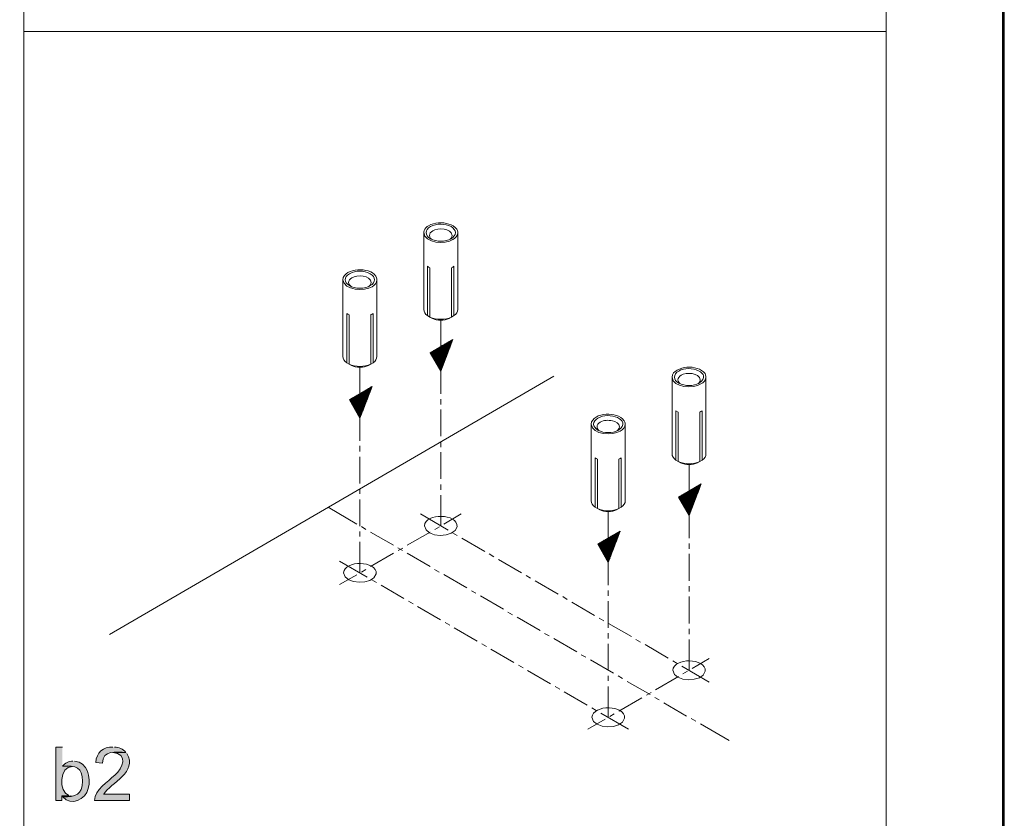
# Model space of a CAD drawing. Header units: inches. Extents: x 1352 to 2050, y -1711 to -1289.
# Tile 76 of 256: x 1535 to 1648, y -1504 to -1413. Entities that reach past the tile are written whole.
import ezdxf

# ---------------------------------------------------------------- set-up
doc = ezdxf.new("R2010")
doc.units = ezdxf.units.IN
doc.header["$MEASUREMENT"] = 0
doc.layers.add('图层 1', color=7, linetype='Continuous')

# ---------------------------------------------------------------- blocks, each defined once
blk = doc.blocks.new('block 4')
at = {"layer": '图层 1', "lineweight": 0}
blk.add_lwpolyline([(1352.2, -1289.05), (1647.55, -1289.05), (1647.55, -1711.07), (1352.2, -1711.07), (1352.2, -1289.05)], dxfattribs=at)
blk = doc.blocks.new('block 5')
at = {"layer": '图层 1', "true_color": 0x221814}
h = blk.add_hatch(color=250, dxfattribs=at)
edge = h.paths.add_edge_path()
edge.add_spline(control_points=[(1539.96, -1496.3), (1539.96, -1496.3), (1539.2, -1496.3), (1539.2, -1496.3), (1539.2, -1496.3), (1539.2, -1502.4), (1539.2, -1502.4), (1539.2, -1502.4), (1539.9, -1502.4), (1539.9, -1502.4), (1539.9, -1502.4), (1539.9, -1501.85), (1539.9, -1501.85), (1539.9, -1501.85), (1540.69, -1501.82), (1540.69, -1501.82), (1539.49, -1501.42), (1539.61, -1498.45), (1541.09, -1498.5), (1541.09, -1498.5), (1539.96, -1498.48), (1539.96, -1498.48)], knot_values=[0, 0, 0, 0, 0.352778, 0.352778, 0.352778, 0.705556, 0.705556, 0.705556, 1.058333, 1.058333, 1.058333, 1.411111, 1.411111, 1.411111, 1.763889, 1.763889, 1.763889, 2.116667, 2.116667, 2.116667, 2.469444, 2.469444, 2.469444, 2.469444], degree=3, periodic=0)
edge.add_line((1539.96, -1498.48), (1539.96, -1496.3))
h = blk.add_hatch(color=250, dxfattribs=at)
edge = h.paths.add_edge_path()
edge.add_spline(control_points=[(1547.21, -1496.89), (1547.21, -1496.89), (1545.7, -1496.89), (1545.7, -1496.89), (1547.43, -1497.06), (1546.94, -1498.7), (1545.93, -1499.48), (1545.15, -1500.27), (1543.62, -1501.13), (1543.62, -1502.4), (1543.62, -1502.4), (1547.61, -1502.4), (1547.61, -1502.4), (1547.61, -1502.4), (1547.61, -1501.68), (1547.61, -1501.68), (1547.61, -1501.68), (1544.65, -1501.68), (1544.65, -1501.68), (1544.65, -1501.68), (1544.67, -1501.68), (1544.67, -1501.68), (1545.5, -1500.34), (1548.58, -1499.14), (1547.32, -1497.02)], knot_values=[0, 0, 0, 0, 0.352778, 0.352778, 0.352778, 0.705556, 0.705556, 0.705556, 1.058333, 1.058333, 1.058333, 1.411111, 1.411111, 1.411111, 1.763889, 1.763889, 1.763889, 2.116667, 2.116667, 2.116667, 2.469444, 2.469444, 2.469444, 2.822222, 2.822222, 2.822222, 2.822222], degree=3, periodic=0)
edge.add_line((1547.32, -1497.02), (1547.21, -1496.89))
h = blk.add_hatch(color=250, dxfattribs=at)
edge = h.paths.add_edge_path()
edge.add_spline(control_points=[(1545.72, -1496.28), (1544.61, -1496.27), (1543.85, -1496.89), (1543.76, -1498.04), (1543.76, -1498.04), (1544.52, -1498.12), (1544.52, -1498.12), (1544.59, -1496.53), (1546.06, -1496.92), (1547.21, -1496.89), (1546.9, -1496.5), (1546.39, -1496.32), (1545.91, -1496.28)], knot_values=[0, 0, 0, 0, 0.352778, 0.352778, 0.352778, 0.705556, 0.705556, 0.705556, 1.058333, 1.058333, 1.058333, 1.411111, 1.411111, 1.411111, 1.411111], degree=3, periodic=0)
edge.add_line((1545.91, -1496.28), (1545.72, -1496.28))
h = blk.add_hatch(color=250, dxfattribs=at)
edge = h.paths.add_edge_path()
edge.add_spline(control_points=[(1541.16, -1497.89), (1540.69, -1497.87), (1540.23, -1498.11), (1539.96, -1498.48), (1541.5, -1498.34), (1542.23, -1498.6), (1542.25, -1500.19), (1542.2, -1501.75), (1541.48, -1501.99), (1540, -1501.97), (1540.92, -1503.08), (1542.63, -1502.3), (1542.9, -1501.02), (1543.23, -1499.77), (1542.85, -1498.01), (1541.33, -1497.89)], knot_values=[0, 0, 0, 0, 0.352778, 0.352778, 0.352778, 0.705556, 0.705556, 0.705556, 1.058333, 1.058333, 1.058333, 1.411111, 1.411111, 1.411111, 1.763889, 1.763889, 1.763889, 1.763889], degree=3, periodic=0)
edge.add_line((1541.33, -1497.89), (1541.16, -1497.89))
blk.add_hatch(color=250, dxfattribs=at).paths.add_polyline_path([(1540.7, -1501.82), (1539.9, -1501.85), (1540, -1501.97), (1541.05, -1501.89), (1541.01, -1501.89), (1540.84, -1501.87)])
at = {"layer": '图层 1', "lineweight": 0}
for points in [[(1352.2, -1289.05), (1647.55, -1289.05), (1647.55, -1711.07), (1352.2, -1711.07), (1352.2, -1289.05)], [(1540.7, -1501.82), (1539.9, -1501.85), (1540, -1501.97), (1541.05, -1501.89), (1541.01, -1501.89), (1540.84, -1501.87)]]:
    blk.add_lwpolyline(points, dxfattribs=at)
at = {"layer": '图层 1', "color": 250, "lineweight": 18, "true_color": 0x221814}
for points in [[(1535.55, -1323.39), (1535.55, -1505.76)], [(1535.55, -1414.58), (1634.07, -1414.58)], [(1581.79, -1436.76), (1581.62, -1436.86), (1581.48, -1437.01), (1581.35, -1437.16), (1581.27, -1437.31), (1581.25, -1437.48), (1581.22, -1437.54)], [(1582.25, -1437.33), (1582.11, -1437.46), (1581.98, -1437.58), (1581.92, -1437.71), (1581.9, -1437.86)], [(1581.22, -1446.33), (1581.22, -1437.54)], [(1581.9, -1437.86), (1581.92, -1438.01), (1581.98, -1438.16), (1582.11, -1438.28), (1582.15, -1438.3)], [(1584.46, -1437.86), (1584.44, -1438.01), (1584.36, -1438.16), (1584.25, -1438.28), (1584.19, -1438.3)], [(1584.36, -1438.24), (1584.38, -1438.24)], [(1581.67, -1441.39), (1581.79, -1441.48), (1581.94, -1441.56)], [(1581.67, -1447.02), (1581.67, -1441.39)], [(1581.94, -1447.19), (1581.94, -1441.56)], [(1584.4, -1441.56), (1584.48, -1441.52), (1584.55, -1441.48)], [(1584.4, -1447.19), (1584.4, -1441.56)], [(1584.55, -1441.48), (1584.67, -1441.39)], [(1584.67, -1447.02), (1584.67, -1441.39)], [(1572, -1451.68), (1572, -1442.92)], [(1573.03, -1442.71), (1572.88, -1442.81), (1572.75, -1442.94), (1572.67, -1443.09), (1572.65, -1443.24)], [(1572.65, -1443.24), (1572.67, -1443.38), (1572.75, -1443.51), (1572.92, -1443.68)], [(1575.23, -1443.24), (1575.19, -1443.38), (1575.13, -1443.51), (1574.96, -1443.68)], [(1575.11, -1443.6), (1575.13, -1443.6)], [(1581.22, -1446.33), (1581.27, -1446.52), (1581.35, -1446.71), (1581.48, -1446.88), (1581.67, -1447.02)], [(1584.67, -1447.02), (1584.86, -1446.88), (1585.01, -1446.71), (1585.09, -1446.52), (1585.11, -1446.33)], [(1572.44, -1446.77), (1572.56, -1446.85), (1572.71, -1446.92)], [(1572.44, -1452.4), (1572.44, -1446.77)], [(1572.71, -1452.57), (1572.71, -1446.92)], [(1575.17, -1446.92), (1575.23, -1446.9), (1575.32, -1446.85)], [(1575.17, -1452.57), (1575.17, -1446.92)], [(1575.32, -1446.85), (1575.44, -1446.77)], [(1575.44, -1452.4), (1575.44, -1446.77)], [(1581.67, -1447.02), (1581.94, -1447.19), (1582.21, -1447.34)], [(1583.18, -1451.07), (1583.18, -1447.53)], [(1584.13, -1447.34), (1584.4, -1447.19), (1584.67, -1447.02)], [(1581.98, -1451.26), (1583.18, -1453.35), (1584.55, -1449.75), (1581.98, -1451.26)], [(1582.36, -1451.93), (1584.48, -1449.8)], [(1582.38, -1451.98), (1583.18, -1451.19), (1584.52, -1449.82)], [(1582.07, -1451.43), (1582.57, -1450.92)], [(1582.09, -1451.47), (1582.72, -1450.83)], [(1582.11, -1451.51), (1582.88, -1450.73)], [(1582.13, -1451.55), (1583.03, -1450.64)], [(1582.17, -1451.6), (1583.18, -1450.58), (1583.2, -1450.54)], [(1582.19, -1451.64), (1583.18, -1450.64), (1583.35, -1450.45)], [(1582.21, -1451.68), (1583.52, -1450.37)], [(1582.23, -1451.72), (1583.68, -1450.26)], [(1582.25, -1451.77), (1583.18, -1450.86), (1583.83, -1450.18)], [(1582.3, -1451.81), (1584, -1450.09)], [(1582.32, -1451.85), (1583.18, -1450.98), (1584.15, -1449.99)], [(1582.34, -1451.89), (1584.31, -1449.9)], [(1582.4, -1452.02), (1583.18, -1451.26), (1584.48, -1449.92)], [(1582.44, -1452.06), (1583.18, -1451.32), (1584.44, -1450.03)], [(1582.46, -1452.1), (1583.18, -1451.38), (1584.4, -1450.14)], [(1582.49, -1452.15), (1584.36, -1450.26)], [(1582.51, -1452.19), (1583.18, -1451.53), (1584.31, -1450.37)], [(1582.53, -1452.23), (1583.18, -1451.6), (1584.27, -1450.47)], [(1582.55, -1452.27), (1583.18, -1451.66), (1584.23, -1450.58)], [(1582.59, -1452.32), (1584.19, -1450.71)], [(1582.61, -1452.36), (1584.15, -1450.81)], [(1582.63, -1452.4), (1583.18, -1451.87), (1584.1, -1450.92)], [(1572, -1451.68), (1572.02, -1451.87), (1572.1, -1452.06), (1572.25, -1452.25), (1572.44, -1452.4)], [(1575.44, -1452.4), (1575.63, -1452.25), (1575.76, -1452.06), (1575.84, -1451.87), (1575.88, -1451.68)], [(1581.98, -1451.3), (1582.09, -1451.19)], [(1582.02, -1451.34), (1582.23, -1451.11)], [(1582.04, -1451.38), (1582.4, -1451)], [(1582.65, -1452.44), (1583.18, -1451.93), (1584.06, -1451.02)], [(1582.67, -1452.49), (1583.18, -1452), (1584.02, -1451.13)], [(1582.7, -1452.53), (1583.18, -1452.06), (1583.98, -1451.26)], [(1582.74, -1452.57), (1583.94, -1451.36)], [(1582.76, -1452.61), (1583.18, -1452.21), (1583.89, -1451.47)], [(1582.78, -1452.68), (1583.18, -1452.27), (1583.85, -1451.57)], [(1582.8, -1452.72), (1583.81, -1451.7)], [(1582.82, -1452.76), (1583.77, -1451.81)], [(1582.84, -1452.8), (1583.73, -1451.91)], [(1582.88, -1452.84), (1583.18, -1452.55), (1583.68, -1452.02)], [(1583.18, -1452.27), (1583.18, -1451.68)], [(1572.71, -1452.55), (1572.44, -1452.4)], [(1572.71, -1452.57), (1572.98, -1452.72)], [(1573.93, -1456.44), (1573.93, -1452.91)], [(1574.9, -1452.72), (1575.17, -1452.57)], [(1575.44, -1452.4), (1575.17, -1452.55)], [(1582.91, -1452.89), (1583.64, -1452.15)], [(1582.93, -1452.93), (1583.6, -1452.25)], [(1582.95, -1452.97), (1583.56, -1452.36)], [(1582.97, -1453.01), (1583.52, -1452.46)], [(1583.01, -1453.06), (1583.18, -1452.89), (1583.47, -1452.57)], [(1583.03, -1453.1), (1583.43, -1452.7)], [(1583.05, -1453.14), (1583.39, -1452.8)], [(1583.07, -1453.18), (1583.35, -1452.91)], [(1583.1, -1453.23), (1583.31, -1453.01)], [(1583.12, -1453.27), (1583.18, -1453.23), (1583.26, -1453.14)], [(1583.18, -1455.94), (1583.18, -1452.89)], [(1545.34, -1483.43), (1596.09, -1453.92)], [(1583.16, -1453.31), (1583.22, -1453.25)], [(1609.6, -1462.81), (1609.6, -1454.05)], [(1610.63, -1453.82), (1610.47, -1453.95), (1610.36, -1454.07), (1610.28, -1454.2), (1610.25, -1454.35)], [(1610.25, -1454.35), (1610.28, -1454.5), (1610.36, -1454.64), (1610.47, -1454.77), (1610.51, -1454.79)], [(1612.82, -1454.35), (1612.8, -1454.5), (1612.74, -1454.64), (1612.61, -1454.77), (1612.57, -1454.79)], [(1572.73, -1456.63), (1573.93, -1458.73), (1575.32, -1455.13), (1572.73, -1456.63)], [(1573.05, -1457.18), (1573.93, -1456.27), (1574.75, -1455.45)], [(1573.07, -1457.23), (1574.92, -1455.36)], [(1573.11, -1457.27), (1573.93, -1456.42), (1575.09, -1455.28)], [(1573.13, -1457.31), (1573.93, -1456.49), (1575.23, -1455.17)], [(1573.15, -1457.35), (1573.93, -1456.55), (1575.3, -1455.17)], [(1573.17, -1457.4), (1573.93, -1456.61), (1575.25, -1455.3)], [(1573.19, -1457.44), (1575.21, -1455.41)], [(1612.71, -1454.73), (1612.74, -1454.73)], [(1572.75, -1456.65), (1572.86, -1456.57)], [(1572.77, -1456.7), (1573.01, -1456.46)], [(1572.79, -1456.74), (1573.17, -1456.38)], [(1572.84, -1456.78), (1573.32, -1456.3)], [(1572.86, -1456.82), (1573.49, -1456.19)], [(1572.88, -1456.87), (1573.64, -1456.1)], [(1572.9, -1456.91), (1573.8, -1456.02)], [(1572.92, -1456.95), (1573.93, -1455.94), (1573.97, -1455.91)], [(1572.96, -1456.99), (1574.12, -1455.83)], [(1572.98, -1457.04), (1574.29, -1455.72)], [(1573.01, -1457.1), (1573.93, -1456.15), (1574.43, -1455.64)], [(1573.03, -1457.14), (1573.93, -1456.21), (1574.6, -1455.55)], [(1573.22, -1457.48), (1575.17, -1455.51)], [(1573.26, -1457.52), (1573.93, -1456.82), (1575.13, -1455.62)], [(1573.28, -1457.57), (1573.93, -1456.89), (1575.09, -1455.74)], [(1573.3, -1457.61), (1573.93, -1456.95), (1575.04, -1455.85)], [(1573.32, -1457.65), (1575, -1455.96)], [(1573.34, -1457.69), (1574.96, -1456.06)], [(1573.36, -1457.73), (1574.92, -1456.17)], [(1573.4, -1457.78), (1573.93, -1457.23), (1574.88, -1456.3)], [(1573.43, -1457.82), (1573.93, -1457.29), (1574.83, -1456.4)], [(1573.45, -1457.86), (1574.79, -1456.51)], [(1583.18, -1457.16), (1583.18, -1456.55)], [(1573.47, -1457.9), (1574.75, -1456.61)], [(1573.49, -1457.95), (1573.93, -1457.5), (1574.71, -1456.74)], [(1573.51, -1457.99), (1573.93, -1457.57), (1574.67, -1456.85)], [(1573.55, -1458.03), (1573.93, -1457.63), (1574.62, -1456.95)], [(1573.57, -1458.07), (1574.58, -1457.06)], [(1573.59, -1458.12), (1573.93, -1457.78), (1574.54, -1457.18)], [(1573.61, -1458.16), (1573.93, -1457.84), (1574.5, -1457.29)], [(1573.64, -1458.2), (1573.93, -1457.9), (1574.46, -1457.4)], [(1573.68, -1458.24), (1573.93, -1457.97), (1574.41, -1457.5)], [(1573.7, -1458.28), (1574.37, -1457.61)], [(1573.93, -1457.65), (1573.93, -1457.04)], [(1573.72, -1458.33), (1573.93, -1458.12), (1574.33, -1457.73)], [(1573.74, -1458.37), (1573.93, -1458.18), (1574.29, -1457.84)], [(1573.76, -1458.41), (1573.93, -1458.24), (1574.25, -1457.95)], [(1573.78, -1458.45), (1573.93, -1458.31), (1574.2, -1458.05)], [(1573.82, -1458.5), (1574.14, -1458.18)], [(1573.85, -1458.56), (1573.93, -1458.45), (1574.1, -1458.28)], [(1573.87, -1458.6), (1573.93, -1458.52), (1574.06, -1458.39)], [(1573.89, -1458.64), (1573.93, -1458.58), (1574.01, -1458.5)], [(1573.91, -1458.69), (1573.93, -1458.64), (1573.97, -1458.6)], [(1573.93, -1461.31), (1573.93, -1458.26)], [(1583.18, -1460.8), (1583.18, -1457.76)], [(1610.04, -1457.88), (1610.3, -1458.05)], [(1610.04, -1463.53), (1610.04, -1457.88)], [(1610.3, -1463.68), (1610.3, -1458.05)], [(1612.78, -1458.05), (1612.9, -1457.97)], [(1612.78, -1463.68), (1612.78, -1458.05)], [(1612.9, -1457.97), (1612.99, -1457.93), (1613.03, -1457.88)], [(1613.03, -1463.53), (1613.03, -1457.88)], [(1600.35, -1468.17), (1600.35, -1459.41)], [(1601.38, -1459.19), (1601.24, -1459.3), (1601.11, -1459.43), (1601.05, -1459.58), (1601.03, -1459.72)], [(1601.03, -1459.72), (1601.05, -1459.87), (1601.11, -1460), (1601.24, -1460.15), (1601.28, -1460.17)], [(1603.59, -1459.72), (1603.57, -1459.87), (1603.49, -1460), (1603.38, -1460.15), (1603.32, -1460.17)], [(1603.49, -1460.11), (1603.51, -1460.11)], [(1573.93, -1462.52), (1573.93, -1461.9)], [(1583.18, -1462.03), (1583.18, -1461.42)], [(1573.93, -1466.18), (1573.93, -1463.13)], [(1583.18, -1465.67), (1583.18, -1462.62)], [(1600.8, -1463.26), (1600.92, -1463.34), (1601.07, -1463.41)], [(1600.8, -1468.89), (1600.8, -1463.26)], [(1603.53, -1463.41), (1603.61, -1463.39), (1603.68, -1463.34)], [(1603.68, -1463.34), (1603.8, -1463.26)], [(1603.8, -1468.89), (1603.8, -1463.26)], [(1609.6, -1462.81), (1609.62, -1463.01), (1609.71, -1463.2), (1609.86, -1463.36), (1610.04, -1463.53)], [(1613.03, -1463.53), (1613.22, -1463.36), (1613.37, -1463.2), (1613.45, -1463.01), (1613.47, -1462.81)], [(1601.07, -1469.06), (1601.07, -1463.41)], [(1603.53, -1469.06), (1603.53, -1463.41)], [(1610.04, -1463.53), (1610.3, -1463.68), (1610.57, -1463.83)], [(1611.54, -1467.56), (1611.54, -1464.02)], [(1612.5, -1463.83), (1612.78, -1463.68), (1613.03, -1463.53)], [(1583.18, -1466.9), (1583.18, -1466.29)], [(1610.34, -1467.75), (1611.54, -1469.84), (1612.92, -1466.24), (1610.34, -1467.75)], [(1610.63, -1468.25), (1612.21, -1466.67)], [(1610.65, -1468.3), (1612.36, -1466.58)], [(1610.68, -1468.34), (1612.53, -1466.48)], [(1610.7, -1468.38), (1612.67, -1466.39)], [(1610.72, -1468.42), (1611.54, -1467.6), (1612.84, -1466.31)], [(1610.76, -1468.47), (1612.9, -1466.31)], [(1610.78, -1468.51), (1612.86, -1466.41)], [(1610.8, -1468.55), (1612.82, -1466.52)], [(1610.82, -1468.59), (1611.54, -1467.87), (1612.78, -1466.65)], [(1573.93, -1467.39), (1573.93, -1466.79)], [(1583.18, -1471.03), (1583.18, -1467.51)], [(1610.36, -1467.79), (1610.44, -1467.68)], [(1610.38, -1467.83), (1610.61, -1467.6)], [(1610.4, -1467.87), (1610.76, -1467.49)], [(1610.42, -1467.92), (1610.93, -1467.41)], [(1610.44, -1467.96), (1611.1, -1467.32)], [(1610.49, -1468), (1611.24, -1467.22)], [(1610.51, -1468.04), (1611.41, -1467.13)], [(1610.53, -1468.09), (1611.54, -1467.07), (1611.56, -1467.05)], [(1610.55, -1468.13), (1611.73, -1466.94)], [(1610.57, -1468.17), (1611.87, -1466.86)], [(1610.61, -1468.21), (1611.54, -1467.26), (1612.04, -1466.75)], [(1610.84, -1468.64), (1611.54, -1467.94), (1612.74, -1466.75)], [(1610.86, -1468.68), (1611.54, -1468.02), (1612.69, -1466.86)], [(1610.91, -1468.72), (1612.65, -1466.96)], [(1610.93, -1468.76), (1612.61, -1467.07)], [(1610.95, -1468.8), (1611.54, -1468.21), (1612.57, -1467.2)], [(1610.97, -1468.85), (1611.54, -1468.28), (1612.53, -1467.3)], [(1610.99, -1468.89), (1611.54, -1468.36), (1612.48, -1467.41)], [(1611.01, -1468.93), (1611.54, -1468.42), (1612.44, -1467.51)], [(1611.05, -1468.97), (1611.54, -1468.49), (1612.4, -1467.64)], [(1611.07, -1469.04), (1611.54, -1468.55), (1612.36, -1467.75)], [(1611.1, -1469.08), (1611.54, -1468.61), (1612.29, -1467.85)], [(1570.31, -1468.91), (1573.57, -1470.82)], [(1573.93, -1471.05), (1573.93, -1468)], [(1600.35, -1468.17), (1600.4, -1468.36), (1600.48, -1468.55), (1600.61, -1468.74), (1600.8, -1468.89)], [(1600.8, -1468.89), (1601.07, -1469.06), (1601.34, -1469.21)], [(1603.25, -1469.21), (1603.53, -1469.06), (1603.8, -1468.89)], [(1603.8, -1468.89), (1603.99, -1468.74), (1604.14, -1468.55), (1604.22, -1468.36), (1604.24, -1468.17)], [(1611.12, -1469.12), (1611.54, -1468.7), (1612.25, -1467.96)], [(1611.14, -1469.16), (1611.54, -1468.76), (1612.21, -1468.06)], [(1611.16, -1469.21), (1612.17, -1468.19)], [(1611.2, -1469.25), (1611.54, -1468.89), (1612.13, -1468.3)], [(1611.22, -1469.29), (1611.54, -1468.95), (1612.08, -1468.4)], [(1611.24, -1469.33), (1611.54, -1469.04), (1612.04, -1468.51)], [(1611.26, -1469.38), (1612, -1468.64)], [(1611.28, -1469.42), (1611.96, -1468.74)], [(1611.33, -1469.46), (1611.54, -1469.23), (1611.92, -1468.85)], [(1611.35, -1469.5), (1611.54, -1469.29), (1611.87, -1468.95)], [(1611.54, -1468.78), (1611.54, -1468.17)], [(1580.85, -1469.67), (1584, -1471.51)], [(1583.54, -1470.82), (1585.49, -1469.67)], [(1602.31, -1472.93), (1602.31, -1469.4)], [(1611.37, -1469.55), (1611.83, -1469.08)], [(1611.39, -1469.59), (1611.79, -1469.19)], [(1611.41, -1469.63), (1611.75, -1469.29)], [(1611.43, -1469.67), (1611.71, -1469.4)], [(1611.47, -1469.71), (1611.54, -1469.63), (1611.66, -1469.5)], [(1611.5, -1469.76), (1611.62, -1469.63)], [(1611.52, -1469.8), (1611.54, -1469.78), (1611.58, -1469.74)], [(1611.54, -1472.42), (1611.54, -1469.38)], [(1574.1, -1471.11), (1574.62, -1471.43)], [(1582.49, -1471.43), (1583.01, -1471.13)], [(1573.93, -1472.25), (1573.93, -1471.66)], [(1575.15, -1471.73), (1577.76, -1473.25)], [(1579.33, -1473.25), (1581.96, -1471.73)], [(1584.52, -1471.81), (1585.05, -1472.13)], [(1601.11, -1473.12), (1602.31, -1475.22), (1603.68, -1471.62), (1601.11, -1473.12)], [(1601.32, -1473.5), (1602.5, -1472.32)], [(1601.34, -1473.55), (1602.31, -1472.57), (1602.65, -1472.21)], [(1601.36, -1473.59), (1602.81, -1472.13)], [(1601.38, -1473.63), (1602.96, -1472.04)], [(1601.43, -1473.67), (1602.31, -1472.76), (1603.13, -1471.94)], [(1601.45, -1473.72), (1602.31, -1472.85), (1603.28, -1471.85)], [(1601.47, -1473.76), (1603.44, -1471.77)], [(1601.49, -1473.8), (1603.61, -1471.66)], [(1601.51, -1473.84), (1603.68, -1471.66)], [(1601.53, -1473.88), (1603.61, -1471.79)], [(1601.57, -1473.93), (1602.31, -1473.19), (1603.57, -1471.89)], [(1601.59, -1473.97), (1602.31, -1473.25), (1603.53, -1472)], [(1601.62, -1474.01), (1602.31, -1473.31), (1603.49, -1472.11)], [(1601.64, -1474.05), (1603.44, -1472.23)], [(1601.66, -1474.1), (1603.4, -1472.34)], [(1573.93, -1476.4), (1573.93, -1472.87)], [(1585.58, -1472.42), (1588.2, -1473.95)], [(1601.11, -1473.14), (1601.22, -1473.06)], [(1601.15, -1473.19), (1601.36, -1472.95)], [(1601.17, -1473.23), (1601.53, -1472.87)], [(1601.19, -1473.27), (1601.7, -1472.78)], [(1601.22, -1473.31), (1601.85, -1472.68)], [(1601.24, -1473.36), (1602.01, -1472.59)], [(1601.26, -1473.4), (1602.16, -1472.51)], [(1601.3, -1473.46), (1602.31, -1472.42), (1602.33, -1472.4)], [(1601.68, -1474.14), (1602.31, -1473.52), (1603.36, -1472.45)], [(1601.72, -1474.18), (1602.31, -1473.59), (1603.32, -1472.55)], [(1601.74, -1474.22), (1603.28, -1472.68)], [(1601.76, -1474.27), (1603.23, -1472.78)], [(1601.78, -1474.31), (1603.19, -1472.89)], [(1601.8, -1474.35), (1602.31, -1473.86), (1603.15, -1473)], [(1601.83, -1474.39), (1602.31, -1473.93), (1603.11, -1473.1)], [(1601.87, -1474.44), (1603.07, -1473.23)], [(1601.89, -1474.48), (1603.02, -1473.33)], [(1601.91, -1474.52), (1602.31, -1474.14), (1602.98, -1473.44)], [(1611.54, -1473.65), (1611.54, -1473.04)], [(1575.15, -1475.68), (1577.78, -1474.16)], [(1578.28, -1473.55), (1578.81, -1473.86)], [(1578.3, -1473.86), (1578.83, -1473.57)], [(1579.33, -1474.16), (1581.96, -1475.68)], [(1588.71, -1474.24), (1589.23, -1474.56)], [(1601.93, -1474.56), (1602.31, -1474.2), (1602.94, -1473.55)], [(1601.95, -1474.6), (1602.31, -1474.27), (1602.9, -1473.67)], [(1601.99, -1474.65), (1602.86, -1473.78)], [(1602.01, -1474.69), (1602.81, -1473.88)], [(1602.04, -1474.73), (1602.31, -1474.48), (1602.77, -1473.99)], [(1602.06, -1474.77), (1602.31, -1474.54), (1602.73, -1474.12)], [(1602.08, -1474.82), (1602.31, -1474.6), (1602.69, -1474.22)], [(1602.1, -1474.86), (1602.31, -1474.67), (1602.65, -1474.33)], [(1602.14, -1474.92), (1602.31, -1474.73), (1602.6, -1474.44)], [(1602.16, -1474.96), (1602.31, -1474.82), (1602.56, -1474.54)], [(1602.31, -1474.14), (1602.31, -1473.52)], [(1611.54, -1477.29), (1611.54, -1474.24)], [(1571.62, -1475.05), (1574.77, -1476.89)], [(1589.76, -1474.86), (1592.39, -1476.38)], [(1602.18, -1475.01), (1602.52, -1474.67)], [(1602.2, -1475.05), (1602.48, -1474.77)], [(1602.23, -1475.09), (1602.43, -1474.88)], [(1602.25, -1475.13), (1602.39, -1474.99)], [(1602.29, -1475.18), (1602.35, -1475.11)], [(1602.31, -1477.8), (1602.31, -1474.75)], [(1571.62, -1477.74), (1573.57, -1476.62)], [(1574.1, -1476.3), (1574.62, -1476)], [(1582.46, -1476), (1582.99, -1476.3)], [(1583.52, -1476.59), (1586.14, -1478.12)], [(1592.91, -1476.68), (1593.44, -1477)], [(1575.3, -1477.19), (1575.82, -1477.48)], [(1576.35, -1477.8), (1578.95, -1479.32)], [(1593.94, -1477.29), (1596.57, -1478.82)], [(1611.54, -1478.52), (1611.54, -1477.91)], [(1586.67, -1478.44), (1587.19, -1478.73)], [(1587.72, -1479.03), (1590.33, -1480.55)], [(1602.31, -1479.01), (1602.31, -1478.41)], [(1579.48, -1479.62), (1580.01, -1479.92)], [(1597.1, -1479.11), (1597.62, -1479.43)], [(1598.15, -1479.73), (1600.75, -1481.25)], [(1602.31, -1482.67), (1602.31, -1479.62)], [(1611.54, -1482.16), (1611.54, -1479.11)], [(1580.53, -1480.23), (1583.14, -1481.76)], [(1590.85, -1480.87), (1591.38, -1481.17)], [(1583.66, -1482.06), (1584.19, -1482.35)], [(1591.9, -1481.46), (1594.51, -1482.99)], [(1601.28, -1481.57), (1601.8, -1481.86)], [(1602.33, -1482.16), (1604.96, -1483.68)], [(1584.71, -1482.67), (1587.34, -1484.19)], [(1595.04, -1483.3), (1595.56, -1483.6)], [(1602.31, -1483.88), (1602.31, -1483.28)], [(1611.54, -1483.39), (1611.54, -1482.77)], [(1587.87, -1484.49), (1588.39, -1484.79)], [(1596.09, -1483.9), (1598.71, -1485.42)], [(1602.31, -1487.54), (1602.31, -1484.49)], [(1605.46, -1484), (1605.99, -1484.3)], [(1606.51, -1484.59), (1609.14, -1486.12)], [(1611.54, -1487.52), (1611.54, -1484)], [(1588.9, -1485.1), (1591.52, -1486.63)], [(1599.22, -1485.74), (1599.74, -1486.03)], [(1592.05, -1486.92), (1592.58, -1487.24)], [(1600.27, -1486.33), (1602.9, -1487.85)], [(1609.67, -1486.44), (1610.19, -1486.73)], [(1611.89, -1487.3), (1613.85, -1486.16)], [(1593.1, -1487.54), (1595.71, -1489.06)], [(1610.72, -1487.03), (1613.85, -1488.87)], [(1610.84, -1487.92), (1611.37, -1487.62)], [(1602.31, -1488.74), (1602.31, -1488.15)], [(1603.42, -1488.17), (1603.95, -1488.47)], [(1604.47, -1488.79), (1607.08, -1490.29)], [(1607.71, -1489.74), (1610.32, -1488.24)], [(1596.23, -1489.36), (1596.76, -1489.68)], [(1597.28, -1489.97), (1599.89, -1491.5)], [(1602.31, -1492.89), (1602.31, -1489.36)], [(1606.66, -1490.35), (1607.19, -1490.06)], [(1603.51, -1492.17), (1606.13, -1490.67)], [(1607.61, -1490.61), (1608.13, -1490.9)], [(1608.66, -1491.22), (1611.26, -1492.74)], [(1600.42, -1491.79), (1600.94, -1492.11)], [(1601.47, -1492.41), (1604.62, -1494.25)], [(1602.48, -1492.79), (1603, -1492.49)], [(1599.98, -1494.25), (1601.95, -1493.1)], [(1611.79, -1493.04), (1612.32, -1493.34)], [(1612.84, -1493.65), (1616.1, -1495.54)]]:
    blk.add_lwpolyline(points, dxfattribs=at)
for points, knots in [([(1585.11, -1446.33), (1585.11, -1446.33), (1585.11, -1437.48), (1585.11, -1437.48), (1585.11, -1437.48), (1585.07, -1437.31), (1585.07, -1437.31), (1585.07, -1437.31), (1584.99, -1437.16), (1584.99, -1437.16), (1584.81, -1436.83), (1584.44, -1436.69), (1584.1, -1436.57), (1583.39, -1436.31), (1582.45, -1436.38), (1581.79, -1436.76)], [0, 0, 0, 0, 1, 1, 1, 2, 2, 2, 3, 3, 3, 4, 4, 4, 5, 5, 5, 5]), ([(1582, -1436.86), (1582.68, -1436.48), (1583.67, -1436.5), (1584.36, -1436.86), (1585, -1437.21), (1585, -1437.89), (1584.36, -1438.24)], [0, 0, 0, 0, 1, 1, 1, 2, 2, 2, 2]), ([(1575.88, -1451.68), (1575.88, -1451.68), (1575.88, -1442.83), (1575.88, -1442.83), (1575.88, -1442.83), (1575.84, -1442.69), (1575.84, -1442.69), (1575.84, -1442.69), (1575.76, -1442.52), (1575.76, -1442.52), (1575.43, -1442.17), (1575.35, -1442.08), (1574.88, -1441.92), (1574.19, -1441.72), (1573.19, -1441.74), (1572.56, -1442.11)], [0, 0, 0, 0, 1, 1, 1, 2, 2, 2, 3, 3, 3, 4, 4, 4, 5, 5, 5, 5]), ([(1572.75, -1442.24), (1573.52, -1441.85), (1574.34, -1441.83), (1575.11, -1442.24), (1575.77, -1442.61), (1575.77, -1443.23), (1575.11, -1443.6)], [0, 0, 0, 0, 1, 1, 1, 2, 2, 2, 2]), ([(1613.47, -1462.81), (1613.47, -1462.81), (1613.47, -1453.97), (1613.47, -1453.97), (1613.47, -1453.97), (1613.43, -1453.8), (1613.43, -1453.8), (1613.43, -1453.8), (1613.37, -1453.65), (1613.37, -1453.65), (1613.16, -1453.36), (1612.79, -1453.16), (1612.46, -1453.06), (1611.69, -1452.8), (1610.89, -1452.87), (1610.17, -1453.25)], [0, 0, 0, 0, 1, 1, 1, 2, 2, 2, 3, 3, 3, 4, 4, 4, 5, 5, 5, 5]), ([(1604.24, -1468.17), (1604.24, -1468.17), (1604.24, -1459.32), (1604.24, -1459.32), (1604.24, -1459.32), (1604.2, -1459.17), (1604.2, -1459.17), (1604.2, -1459.17), (1604.12, -1459.03), (1604.12, -1459.03), (1603.92, -1458.69), (1603.59, -1458.53), (1603.23, -1458.41), (1602.55, -1458.2), (1601.55, -1458.23), (1600.92, -1458.6)], [0, 0, 0, 0, 1, 1, 1, 2, 2, 2, 3, 3, 3, 4, 4, 4, 5, 5, 5, 5]), ([(1601.38, -1459.19), (1601.83, -1458.96), (1602.3, -1458.93), (1602.79, -1459.03), (1603.13, -1459.14), (1603.58, -1459.3), (1603.59, -1459.72)], [0, 0, 0, 0, 1, 1, 1, 2, 2, 2, 2]), ([(1581.31, -1471.03), (1581.42, -1472.46), (1584.78, -1472.45), (1585.03, -1471.13), (1585.13, -1469.6), (1581.4, -1469.54), (1581.31, -1471.03)], [0, 0, 0, 0, 1, 1, 1, 2, 2, 2, 2]), ([(1572.08, -1476.4), (1572.19, -1477.78), (1575.45, -1477.85), (1575.8, -1476.51), (1575.91, -1474.96), (1572.14, -1474.93), (1572.08, -1476.4)], [0, 0, 0, 0, 1, 1, 1, 2, 2, 2, 2]), ([(1609.67, -1487.52), (1609.8, -1488.94), (1613.13, -1488.96), (1613.39, -1487.62), (1613.47, -1486.08), (1609.79, -1486.05), (1609.67, -1487.52)], [0, 0, 0, 0, 1, 1, 1, 2, 2, 2, 2]), ([(1600.44, -1492.89), (1600.57, -1494.3), (1603.88, -1494.33), (1604.16, -1493), (1604.31, -1491.47), (1600.54, -1491.39), (1600.44, -1492.89)], [0, 0, 0, 0, 1, 1, 1, 2, 2, 2, 2])]:
    blk.add_open_spline(points, degree=3, knots=knots, dxfattribs=at)
for points in [[(1582, -1438.24), (1581.35, -1437.88), (1581.35, -1437.22), (1582, -1436.86)], [(1582.25, -1437.33), (1582.85, -1436.99), (1584.36, -1437.03), (1584.46, -1437.86)], [(1581.22, -1437.54), (1581.36, -1438.77), (1583.65, -1438.94), (1584.55, -1438.35)], [(1584.36, -1438.24), (1583.67, -1438.61), (1582.68, -1438.63), (1582, -1438.24)], [(1584.55, -1438.35), (1584.82, -1438.2), (1585.13, -1437.88), (1585.11, -1437.54)], [(1572.56, -1442.11), (1572.31, -1442.25), (1571.97, -1442.6), (1572, -1442.92)], [(1572, -1442.92), (1572.09, -1444.17), (1574.49, -1444.27), (1575.32, -1443.72)], [(1572.75, -1443.6), (1572.1, -1443.19), (1572.1, -1442.65), (1572.75, -1442.24)], [(1573.03, -1442.71), (1573.6, -1442.32), (1575.13, -1442.41), (1575.23, -1443.24)], [(1575.32, -1443.72), (1575.59, -1443.53), (1575.9, -1443.28), (1575.88, -1442.92)], [(1575.11, -1443.6), (1574.6, -1443.99), (1573.27, -1443.98), (1572.75, -1443.6)], [(1581.94, -1447.19), (1582.65, -1447.53), (1583.68, -1447.53), (1584.4, -1447.19)], [(1582.21, -1447.34), (1582.75, -1447.6), (1583.58, -1447.61), (1584.13, -1447.34)], [(1572.71, -1452.57), (1573.42, -1452.91), (1574.47, -1452.91), (1575.17, -1452.57)], [(1572.98, -1452.72), (1573.44, -1452.97), (1574.45, -1452.97), (1574.9, -1452.72)], [(1610.36, -1453.35), (1611.63, -1452.55), (1614.32, -1453.58), (1612.71, -1454.73)], [(1610.17, -1453.25), (1609.86, -1453.44), (1609.6, -1453.65), (1609.6, -1454.05)], [(1609.6, -1454.05), (1609.7, -1455.24), (1612.02, -1455.44), (1612.9, -1454.83)], [(1610.36, -1454.73), (1609.71, -1454.37), (1609.71, -1453.71), (1610.36, -1453.35)], [(1610.63, -1453.82), (1611.17, -1453.48), (1612.74, -1453.52), (1612.82, -1454.35)], [(1612.9, -1454.83), (1613.21, -1454.64), (1613.46, -1454.45), (1613.47, -1454.05)], [(1612.71, -1454.73), (1612.02, -1455.11), (1611.06, -1455.1), (1610.36, -1454.73)], [(1600.92, -1458.6), (1600.63, -1458.83), (1600.38, -1459.02), (1600.35, -1459.41)], [(1601.13, -1460.11), (1600.49, -1459.69), (1600.46, -1459.12), (1601.13, -1458.73)], [(1601.13, -1458.73), (1602.3, -1457.95), (1605.1, -1458.89), (1603.49, -1460.11)], [(1600.35, -1459.41), (1600.49, -1460.67), (1602.83, -1460.76), (1603.68, -1460.21)], [(1603.68, -1460.21), (1603.96, -1460.06), (1604.25, -1459.75), (1604.24, -1459.41)], [(1603.49, -1460.11), (1602.77, -1460.47), (1601.85, -1460.48), (1601.13, -1460.11)], [(1610.3, -1463.68), (1611.02, -1464.02), (1612.05, -1464.02), (1612.78, -1463.68)], [(1610.57, -1463.83), (1611.18, -1464.1), (1611.9, -1464.1), (1612.5, -1463.83)], [(1601.07, -1469.06), (1601.79, -1469.39), (1602.81, -1469.4), (1603.53, -1469.06)], [(1601.34, -1469.21), (1601.8, -1469.45), (1602.79, -1469.46), (1603.25, -1469.21)]]:
    blk.add_open_spline(points, degree=3, dxfattribs=at)
at = {"layer": '图层 1', "lineweight": 0}
for points, knots in [([(1539.96, -1496.3), (1539.96, -1496.3), (1539.2, -1496.3), (1539.2, -1496.3), (1539.2, -1496.3), (1539.2, -1502.4), (1539.2, -1502.4), (1539.2, -1502.4), (1539.9, -1502.4), (1539.9, -1502.4), (1539.9, -1502.4), (1539.9, -1501.85), (1539.9, -1501.85), (1539.9, -1501.85), (1540.69, -1501.82), (1540.69, -1501.82), (1539.49, -1501.42), (1539.61, -1498.45), (1541.09, -1498.5), (1541.09, -1498.5), (1539.96, -1498.48), (1539.96, -1498.48)], [0, 0, 0, 0, 1, 1, 1, 2, 2, 2, 3, 3, 3, 4, 4, 4, 5, 5, 5, 6, 6, 6, 7, 7, 7, 7]), ([(1547.21, -1496.89), (1547.21, -1496.89), (1545.7, -1496.89), (1545.7, -1496.89), (1547.43, -1497.06), (1546.94, -1498.7), (1545.93, -1499.48), (1545.15, -1500.27), (1543.62, -1501.13), (1543.62, -1502.4), (1543.62, -1502.4), (1547.61, -1502.4), (1547.61, -1502.4), (1547.61, -1502.4), (1547.61, -1501.68), (1547.61, -1501.68), (1547.61, -1501.68), (1544.65, -1501.68), (1544.65, -1501.68), (1544.65, -1501.68), (1544.67, -1501.68), (1544.67, -1501.68), (1545.5, -1500.34), (1548.58, -1499.14), (1547.32, -1497.02)], [0, 0, 0, 0, 1, 1, 1, 2, 2, 2, 3, 3, 3, 4, 4, 4, 5, 5, 5, 6, 6, 6, 7, 7, 7, 8, 8, 8, 8]), ([(1545.72, -1496.28), (1544.61, -1496.27), (1543.85, -1496.89), (1543.76, -1498.04), (1543.76, -1498.04), (1544.52, -1498.12), (1544.52, -1498.12), (1544.59, -1496.53), (1546.06, -1496.92), (1547.21, -1496.89), (1546.9, -1496.5), (1546.39, -1496.32), (1545.91, -1496.28)], [0, 0, 0, 0, 1, 1, 1, 2, 2, 2, 3, 3, 3, 4, 4, 4, 4]), ([(1541.16, -1497.89), (1540.69, -1497.87), (1540.23, -1498.11), (1539.96, -1498.48), (1541.5, -1498.34), (1542.23, -1498.6), (1542.25, -1500.19), (1542.2, -1501.75), (1541.48, -1501.99), (1540, -1501.97), (1540.92, -1503.08), (1542.63, -1502.3), (1542.9, -1501.02), (1543.23, -1499.77), (1542.85, -1498.01), (1541.33, -1497.89)], [0, 0, 0, 0, 1, 1, 1, 2, 2, 2, 3, 3, 3, 4, 4, 4, 5, 5, 5, 5])]:
    blk.add_open_spline(points, degree=3, knots=knots, dxfattribs=at)
blk = doc.blocks.new('block 7')
at = {"layer": '图层 1', "lineweight": 0}
blk.add_lwpolyline([(1352.2, -1289.05), (1647.55, -1289.05), (1647.55, -1711.07), (1352.2, -1711.07), (1352.2, -1289.05)], dxfattribs=at)
at = {"layer": '图层 1', "color": 250, "lineweight": 35, "true_color": 0x221814}
blk.add_lwpolyline([(1352.37, -1289.23), (1647.37, -1289.23), (1647.37, -1709.39), (1352.37, -1709.39), (1352.37, -1289.23)], dxfattribs=at)
blk = doc.blocks.new('block 8')
at = {"layer": '图层 1', "lineweight": 0}
blk.add_lwpolyline([(1352.2, -1289.05), (1647.55, -1289.05), (1647.55, -1711.07), (1352.2, -1711.07), (1352.2, -1289.05)], dxfattribs=at)
blk = doc.blocks.new('block 3')
at = {"layer": '图层 1', "lineweight": 0}
blk.add_lwpolyline([(1352.2, -1289.05), (1647.55, -1289.05), (1647.55, -1711.07), (1352.2, -1711.07), (1352.2, -1289.05)], dxfattribs=at)
at = {"layer": '图层 1', "color": 250, "lineweight": 18, "true_color": 0x221814}
blk.add_lwpolyline([(1634.07, -1697.64), (1634.07, -1323.39), (1370.15, -1323.39)], dxfattribs=at)
at = {"layer": '图层 1'}
for name in ['block 4', 'block 5', 'block 7', 'block 8']:
    blk.add_blockref(name, (0, 0), dxfattribs=at)
blk = doc.blocks.new('block 2')
at = {"layer": '图层 1'}
blk.add_blockref('block 3', (0, 0), dxfattribs=at)

msp = doc.modelspace()

# ---------------------------------------------------------------- block references
at = {"layer": '图层 1'}
msp.add_blockref('block 2', (0, 0), dxfattribs=at)

doc.saveas('drawing.dxf')
